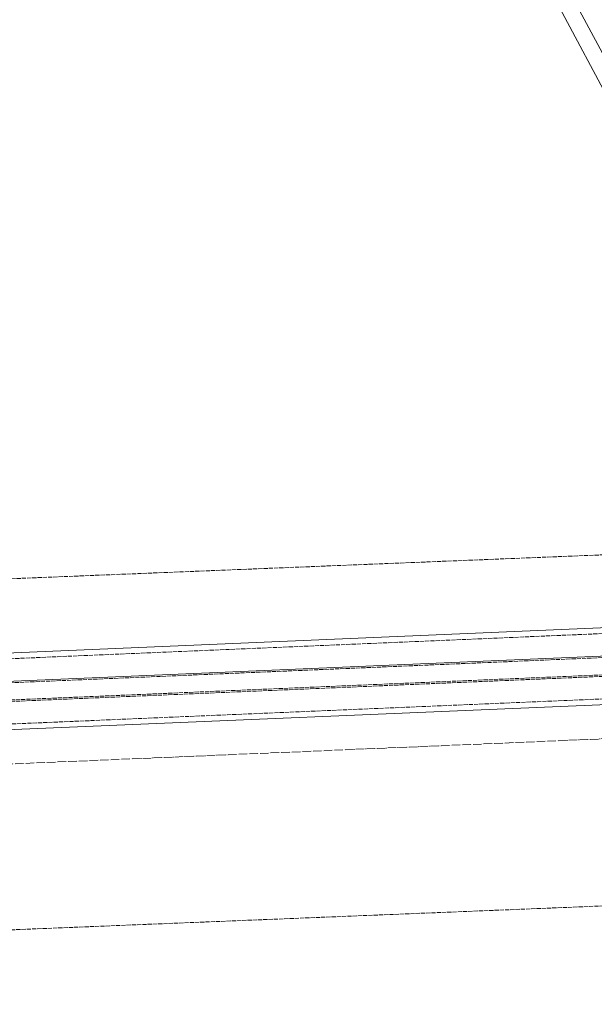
# Model space of a CAD drawing. Header units: millimetres. Extents: x -15129 to 9171, y -18789 to 5877.
# Tile 211 of 256: x -8467 to -8057, y -3186 to -2485. Entities that reach past the tile are written whole.
import ezdxf

# ---------------------------------------------------------------- set-up
doc = ezdxf.new("R2010")
doc.units = ezdxf.units.MM
doc.linetypes.add('ACAD_ISO02W100', pattern=[15, 12, -3])
doc.linetypes.add('ACAD_ISO04W100', pattern=[30, 24, -3, 0, -3])
for name, color, linetype in [('AS_Belki', 145, 'Continuous'), ('AS_Sciany betonowe', 252, 'Continuous'), ('AS_Siatki', 72, 'Continuous')]:
    doc.layers.add(name, color=color, linetype=linetype)

msp = doc.modelspace()

# ---------------------------------------------------------------- linework, layer by layer
at = {"layer": 'AS_Belki', "color": 145, "linetype": 'Continuous', "lineweight": 13, "ltscale": 0.25}
for p, q in [((-7892.1, -2806.12), (-8125.84, -2369.02)), ((-8136.15, -2374.58), (-7903, -2810.57)), ((-7909.37, -2911.87), (-8656.2, -2943.54)), ((-7808.18, -2927.73), (-8766.11, -2968.34)), ((-8764.65, -3002.88), (-7806.72, -2962.26))]:
    msp.add_line(p, q, dxfattribs=at)
at = {"layer": 'AS_Belki', "color": 84, "linetype": 'ACAD_ISO02W100', "lineweight": 13, "ltscale": 0.25}
for p, q in [((-7811.36, -2911.82), (-8764.29, -2952.23)), ((-7808.13, -2928.81), (-8766.06, -2969.43)), ((-8765.54, -2981.69), (-7807.63, -2941.07)), ((-8765.51, -2982.77), (-7807.58, -2942.15)), ((-8764.82, -2998.78), (-7806.89, -2958.17))]:
    msp.add_line(p, q, dxfattribs=at)
at = {"layer": 'AS_Sciany betonowe', "color": 145, "linetype": 'ACAD_ISO02W100', "lineweight": 13, "ltscale": 0.25}
for p, q in [((-9788.2, -3186.16), (-673.85, -2818.42)), ((-7911.55, -2860.24), (-8658.45, -2890.38))]:
    msp.add_line(p, q, dxfattribs=at)
at = {"layer": 'AS_Siatki', "color": 20, "linetype": 'ACAD_ISO04W100', "lineweight": 13, "ltscale": 0.25}
msp.add_line((-12175.6, -3171.88), (-430.46, -2673.89), dxfattribs=at)

doc.saveas('drawing.dxf')
